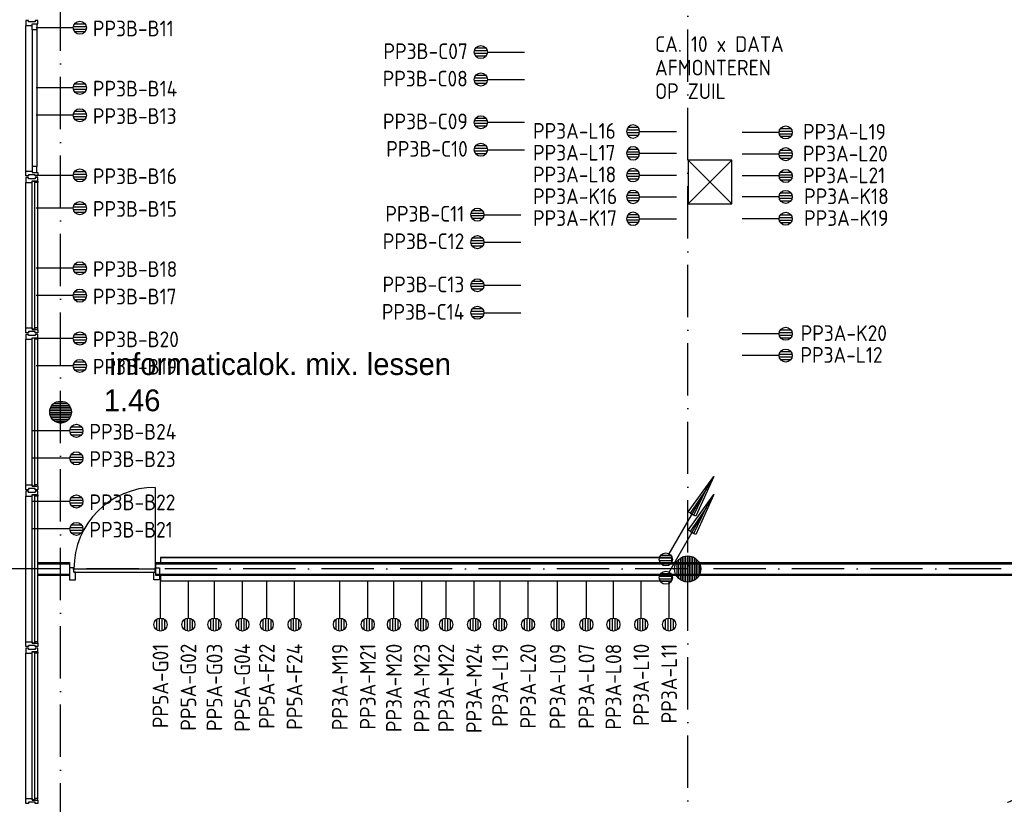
# Model space of a CAD drawing. Header units: millimetres. Extents: x 84333 to 240712, y -2244 to 84291.
# Tile 10 of 74: x 98048 to 109353, y 64076 to 73077. Entities that reach past the tile are written whole.
import ezdxf
from ezdxf.enums import TextEntityAlignment as Align

# ---------------------------------------------------------------- set-up
doc = ezdxf.new("R2010")
doc.units = ezdxf.units.MM
doc.header["$LTSCALE"] = 100
doc.linetypes.add('DASHDOT', pattern=[9, 6, -1.5, 0, -1.5])
doc.linetypes.add('HIDDEN', pattern=[9.525, 6.35, -3.175])
doc.layers.get('0').update_dxf_attribs({"linetype": 'CONTINUOUS'})
for name, color, linetype in [('AFDELING', 4, 'CONTINUOUS'), ('AL$7----_STRAMIEN', 1, 'DASHDOT'), ('AL22----_BINNENWAND', 7, 'CONTINUOUS'), ('AL28----_KONSTRUKTIE', 3, 'CONTINUOUS'), ('AL31----_BUITENKOZ', 7, 'CONTINUOUS'), ('AL32----_BINNENKOZ', 7, 'CONTINUOUS'), ('AL32----_DRAAIRICHTING', 1, 'CONTINUOUS'), ('AL37----_DAKOPENING', 7, 'HIDDEN'), ('ALXAA---_GEWBETON', 12, 'CONTINUOUS'), ('ALXOU---_GLAS', 7, 'CONTINUOUS'), ('BOUW', 8, 'CONTINUOUS'), ('EB6441--_ATTRIB', 2, 'CONTINUOUS'), ('EL61306-_ZUIL', 3, 'CONTINUOUS'), ('EL6441--_DATACOM', 3, 'CONTINUOUS'), ('LIJN035', 50, 'CONTINUOUS'), ('RUIMTEBOEK-1EB-WANDGOOT', 3, 'CONTINUOUS')]:
    doc.layers.add(name, color=color, linetype=linetype)
doc.styles.add('1_8', font='ISO', dxfattribs={"height": 1.8})
doc.styles.add('2_0', font='iso', dxfattribs={"height": 200})
doc.styles.add('2_5', font='iso', dxfattribs={"height": 2.5})
doc.styles.add('BURO-025', font='BUROFONT.shx', dxfattribs={"height": 250})
doc.styles.add('NORATT', font='iso.shx')
doc.styles.get("Standard").update_dxf_attribs({"font": 'iso.shx'})
doc.styles.add('TECHNIC', font='technic_.ttf')

# ---------------------------------------------------------------- blocks, each defined once
blk = doc.blocks.new('ES4X2')
for p, q in [((-0.45, 1.4), (-0.45, 2.6)), ((-0.15, 1.27), (-0.15, 2.73)), ((0.15, 1.27), (0.15, 2.73)), ((0.45, 1.4), (0.45, 2.6)), ((0, 1.25), (0, -3))]:
    blk.add_line(p, q)
blk.add_circle((0, 2), 0.75)
at = {"style": '1_8', "flags": 8}
for tag, p in [('NUMMER', (1.25, 3.5)), ('CODE', (-1.25, 3.5))]:
    blk.add_attdef(tag, text='', height=1.8, rotation=90, dxfattribs=at).set_placement(p, align=Align.MIDDLE_LEFT)
blk.add_attdef('M_CODE', text='', height=1.8, dxfattribs=at).set_placement((0, 0), align=Align.MIDDLE_CENTER)
blk = doc.blocks.new('EH100000')
at = {"linetype": 'ByBlock'}
for p, q in [((1, 0.5), (0, 0.5)), ((1, 0.5, 1), (0, 0.5, 1)), ((0, -0.5, 1), (1, -0.5, 1)), ((1, -0.5), (0, -0.5))]:
    blk.add_line(p, q, dxfattribs=at)
at = {"linetype": 'ByBlock', "invisible_edges": 15}
for points in [[(1, -0.5), (0, -0.5), (0, 0.5), (1, 0.5)], [(0, 0.5), (1, 0.5), (1, 0.5, 1), (0, 0.5, 1)], [(0, -0.5, 1), (1, -0.5, 1), (1, -0.5), (0, -0.5)]]:
    blk.add_3dface(points, dxfattribs=at)
at = {"linetype": 'ByBlock', "style": '2_0', "flags": 8}
blk.add_attdef('FUNCTIE', text='', height=0.5, dxfattribs=at).set_placement((0.5, 0), align=Align.MIDDLE)
at = {"linetype": 'ByBlock', "flags": 9}
blk.add_attdef('SCHOT', text='', height=0.5, dxfattribs=at).set_placement((0.5, 0), align=Align.MIDDLE)
blk = doc.blocks.new('EH100005')
blk.add_lwpolyline([(-1, -0.5), (0, -0.5), (0, 0.5), (-1, 0.5)])
at = {"style": '2_0', "flags": 9}
blk.add_attdef('HULPSTUK', text='', height=0.5, dxfattribs=at).set_placement((0, 0), align=Align.MIDDLE)
blk = doc.blocks.new('ES111201')
for p, q in [((0.38, 0.65), (5.5, 9.53)), ((0.73, 0.15), (-0.73, 0.15)), ((0.6, 0.45), (-0.6, 0.45)), ((0.73, -0.15), (-0.73, -0.15)), ((0.6, -0.45), (-0.6, -0.45))]:
    blk.add_line(p, q)
for points in [[(2.57, 5.45), (5.5, 9.53), (3.43, 4.95)], [(3.22, 5.07), (4.63, 8.01), (2.78, 5.32)]]:
    blk.add_lwpolyline(points, close=True)
blk.add_circle((0, 0), 0.75)
blk = doc.blocks.new('ES1Z0001')
at = {"color": 0}
blk.add_lwpolyline([(-2.5, -2.5), (2.5, -2.5), (2.5, 2.5), (-2.5, 2.5)], close=True, dxfattribs=at)
at = {"color": 0, "style": '1_8'}
for tag, flags, p in [('SCHAKW', 8, (3.5, 10)), ('GROEPW', 8, (3.5, 7.5)), ('DOELW', 9, (3.5, 5)), ('VERMOGENW', 9, (3.5, 2.5)), ('SCHAKX', 8, (3.5, 0)), ('GROEPX', 8, (3.5, -2.5)), ('DOELX', 9, (3.5, -5)), ('VERMOGENX', 9, (3.5, -7.5))]:
    blk.add_attdef(tag, text='', height=1.8, dxfattribs=dict(at, flags=flags)).set_placement(p, align=Align.MIDDLE_LEFT)
at = {"color": 0, "style": '1_8', "flags": 9}
for tag, p in [('TALW', (0, 4)), ('TALX', (0, -4))]:
    blk.add_attdef(tag, text='', height=1.8, dxfattribs=at).set_placement(p, align=Align.MIDDLE_CENTER)
at = {"color": 0}
for tag, height, style, flags, p in [('CODE', 2.5, '2_5', 8, (0, 0)), ('KAST', 1.8, '1_8', 9, (0, -6))]:
    blk.add_attdef(tag, text='', height=height, dxfattribs=dict(at, style=style, flags=flags)).set_placement(p, align=Align.MIDDLE)
at = {"style": '1_8', "flags": 8}
blk.add_attdef('M_CODE', text='', height=1.8, dxfattribs=at).set_placement((0, 0), align=Align.MIDDLE_CENTER)
blk = doc.blocks.new('A$C13e6995e')
at = {"layer": 'AL$7----_STRAMIEN', "color": 1}
for p, q in [((14185, 41660), (14185, 79257)), ((21385, 50307), (21385, 79228)), ((46585, 69020), (9657, 69020))]:
    blk.add_line(p, q, dxfattribs=at)
at = {"layer": 'AL22----_BINNENWAND', "color": 8}
for p, q in [((13925, 69095), (14288, 69095)), ((13925, 68945), (13925, 69095)), ((14288, 69095), (14288, 68945)), ((15278, 69095), (28510, 69095)), ((15278, 68945), (15278, 69095)), ((14288, 68945), (13925, 68945)), ((28510, 68945), (15278, 68945))]:
    blk.add_line(p, q, dxfattribs=at)
at = {"layer": 'AL22----_BINNENWAND', "color": 8, "linetype": 'Continuous'}
for p, q in [((13925, 69080), (14288, 69080)), ((15278, 69080), (28510, 69080)), ((13925, 68960), (14288, 68960)), ((15278, 68960), (28510, 68960))]:
    blk.add_line(p, q, dxfattribs=at)
at = {"layer": 'AL28----_KONSTRUKTIE', "color": 8}
for centre, radius in [((14185, 70820), 125), ((21385, 69020), 150)]:
    blk.add_circle(centre, radius, dxfattribs=at)
at = {"layer": 'AL31----_BUITENKOZ', "color": 8, "linetype": 'Continuous'}
for p, q in [((13792, 75311), (13786, 75311)), ((13786, 75311), (13786, 75292)), ((13786, 75292), (13786, 75255)), ((13806, 75311), (13792, 75311)), ((13815, 75311), (13806, 75311)), ((13806, 75311), (13806, 75311)), ((13815, 75297), (13815, 75311)), ((13895, 75297), (13815, 75297)), ((13905, 75311), (13895, 75311)), ((13895, 75311), (13895, 75297)), ((13919, 75311), (13905, 75311)), ((13905, 75311), (13905, 75311)), ((13925, 75311), (13919, 75311)), ((13925, 75272), (13925, 75311)), ((13786, 75255), (13793, 75255)), ((13793, 75255), (13797, 75255)), ((13797, 75255), (13805, 75255)), ((13805, 75255), (13858, 75255)), ((13858, 75255), (13858, 75272)), ((13858, 75272), (13925, 75272)), ((13858, 75272), (13912, 75272)), ((13858, 75205), (13858, 75272)), ((13912, 75205), (13858, 75205)), ((13912, 75272), (13912, 75205)), ((13912, 73635), (13858, 73635)), ((13858, 73635), (13858, 73568)), ((13912, 73568), (13912, 73635)), ((13786, 73548), (13786, 73585)), ((13786, 73585), (13793, 73585)), ((13786, 73529), (13786, 73548)), ((13792, 73529), (13786, 73529)), ((13792, 73511), (13786, 73511)), ((13786, 73511), (13786, 73492)), ((13786, 73492), (13786, 73455)), ((13805, 73529), (13792, 73529)), ((13806, 73511), (13792, 73511)), ((13793, 73585), (13797, 73585)), ((13797, 73585), (13805, 73585)), ((13805, 73585), (13858, 73585)), ((13815, 73529), (13805, 73529)), ((13805, 73529), (13805, 73529)), ((13815, 73511), (13806, 73511)), ((13806, 73511), (13806, 73511)), ((13895, 73543), (13815, 73543)), ((13815, 73543), (13815, 73529)), ((13815, 73497), (13815, 73511)), ((13895, 73497), (13815, 73497)), ((13858, 73585), (13858, 73568)), ((13858, 73568), (13925, 73568)), ((13858, 73568), (13912, 73568)), ((13895, 73529), (13895, 73543)), ((13905, 73529), (13895, 73529)), ((13905, 73511), (13895, 73511)), ((13895, 73511), (13895, 73497)), ((13919, 73529), (13905, 73529)), ((13905, 73529), (13905, 73529)), ((13919, 73511), (13905, 73511)), ((13905, 73511), (13905, 73511)), ((13925, 73529), (13919, 73529)), ((13925, 73511), (13919, 73511)), ((13925, 73568), (13925, 73529)), ((13925, 73472), (13925, 73511)), ((13786, 73455), (13793, 73455)), ((13793, 73455), (13797, 73455)), ((13797, 73455), (13805, 73455)), ((13805, 73455), (13858, 73455)), ((13858, 73455), (13858, 73472)), ((13858, 73472), (13925, 73472)), ((13888, 73472), (13920, 73472)), ((13888, 73455), (13888, 73472)), ((13925, 73455), (13888, 73455)), ((13920, 73472), (13920, 73467)), ((13920, 73467), (13925, 73467)), ((13925, 73467), (13925, 73455)), ((13786, 71748), (13786, 71785)), ((13786, 71785), (13793, 71785)), ((13793, 71785), (13797, 71785)), ((13797, 71785), (13805, 71785)), ((13805, 71785), (13858, 71785)), ((13858, 71785), (13858, 71768)), ((13925, 71785), (13888, 71785)), ((13888, 71785), (13888, 71768)), ((13925, 71773), (13925, 71785)), ((13786, 71729), (13786, 71748)), ((13792, 71729), (13786, 71729)), ((13792, 71711), (13786, 71711)), ((13786, 71711), (13786, 71692)), ((13786, 71692), (13786, 71655)), ((13805, 71729), (13792, 71729)), ((13806, 71711), (13792, 71711)), ((13815, 71729), (13805, 71729)), ((13805, 71729), (13805, 71729)), ((13815, 71711), (13806, 71711)), ((13806, 71711), (13806, 71711)), ((13895, 71743), (13815, 71743)), ((13815, 71743), (13815, 71729)), ((13815, 71697), (13815, 71711)), ((13895, 71697), (13815, 71697)), ((13858, 71768), (13925, 71768)), ((13858, 71655), (13858, 71672)), ((13858, 71672), (13925, 71672)), ((13888, 71768), (13920, 71768)), ((13888, 71672), (13920, 71672)), ((13888, 71655), (13888, 71672)), ((13895, 71729), (13895, 71743)), ((13905, 71729), (13895, 71729)), ((13905, 71711), (13895, 71711)), ((13895, 71711), (13895, 71697)), ((13919, 71729), (13905, 71729)), ((13905, 71729), (13905, 71729)), ((13919, 71711), (13905, 71711)), ((13905, 71711), (13905, 71711)), ((13925, 71729), (13919, 71729)), ((13925, 71711), (13919, 71711)), ((13920, 71768), (13920, 71773)), ((13920, 71773), (13925, 71773)), ((13920, 71672), (13920, 71667)), ((13925, 71768), (13925, 71729)), ((13925, 71672), (13925, 71711)), ((13786, 71655), (13793, 71655)), ((13793, 71655), (13797, 71655)), ((13797, 71655), (13805, 71655)), ((13805, 71655), (13858, 71655)), ((13925, 71655), (13888, 71655)), ((13920, 71667), (13925, 71667)), ((13925, 71667), (13925, 71655)), ((13786, 69948), (13786, 69985)), ((13786, 69985), (13793, 69985)), ((13793, 69985), (13797, 69985)), ((13797, 69985), (13805, 69985)), ((13805, 69985), (13858, 69985)), ((13858, 69985), (13858, 69968)), ((13925, 69985), (13888, 69985)), ((13888, 69985), (13888, 69968)), ((13925, 69973), (13925, 69985)), ((13786, 69929), (13786, 69948)), ((13792, 69929), (13786, 69929)), ((13792, 69911), (13786, 69911)), ((13786, 69911), (13786, 69892)), ((13786, 69892), (13786, 69855)), ((13805, 69929), (13792, 69929)), ((13806, 69911), (13792, 69911)), ((13815, 69929), (13805, 69929)), ((13805, 69929), (13805, 69929)), ((13815, 69911), (13806, 69911)), ((13806, 69911), (13806, 69911)), ((13895, 69943), (13815, 69943)), ((13815, 69943), (13815, 69929)), ((13815, 69897), (13815, 69911)), ((13895, 69897), (13815, 69897)), ((13858, 69968), (13925, 69968)), ((13858, 69855), (13858, 69872)), ((13858, 69872), (13925, 69872)), ((13888, 69968), (13920, 69968)), ((13888, 69872), (13920, 69872)), ((13888, 69855), (13888, 69872)), ((13895, 69929), (13895, 69943)), ((13905, 69929), (13895, 69929)), ((13905, 69911), (13895, 69911)), ((13895, 69911), (13895, 69897)), ((13919, 69929), (13905, 69929)), ((13905, 69929), (13905, 69929)), ((13919, 69911), (13905, 69911)), ((13905, 69911), (13905, 69911)), ((13925, 69929), (13919, 69929)), ((13925, 69911), (13919, 69911)), ((13920, 69968), (13920, 69973)), ((13920, 69973), (13925, 69973)), ((13920, 69872), (13920, 69867)), ((13920, 69867), (13925, 69867)), ((13925, 69968), (13925, 69929)), ((13925, 69872), (13925, 69911)), ((13925, 69867), (13925, 69855)), ((13786, 69855), (13793, 69855)), ((13793, 69855), (13797, 69855)), ((13797, 69855), (13805, 69855)), ((13805, 69855), (13858, 69855)), ((13925, 69855), (13888, 69855)), ((13786, 68148), (13786, 68185)), ((13786, 68185), (13793, 68185)), ((13793, 68185), (13797, 68185)), ((13797, 68185), (13805, 68185)), ((13805, 68185), (13858, 68185)), ((13858, 68185), (13858, 68168)), ((13858, 68168), (13925, 68168)), ((13925, 68185), (13888, 68185)), ((13888, 68185), (13888, 68168)), ((13888, 68168), (13920, 68168)), ((13920, 68168), (13920, 68173)), ((13920, 68173), (13925, 68173)), ((13925, 68173), (13925, 68185)), ((13925, 68168), (13925, 68129)), ((13786, 68129), (13786, 68148)), ((13792, 68129), (13786, 68129)), ((13792, 68111), (13786, 68111)), ((13786, 68111), (13786, 68092)), ((13786, 68092), (13786, 68055)), ((13786, 68055), (13793, 68055)), ((13805, 68129), (13792, 68129)), ((13806, 68111), (13792, 68111)), ((13793, 68055), (13797, 68055)), ((13797, 68055), (13805, 68055)), ((13815, 68129), (13805, 68129)), ((13805, 68129), (13805, 68129)), ((13805, 68055), (13858, 68055)), ((13815, 68111), (13806, 68111)), ((13806, 68111), (13806, 68111)), ((13895, 68143), (13815, 68143)), ((13815, 68143), (13815, 68129)), ((13815, 68097), (13815, 68111)), ((13895, 68097), (13815, 68097)), ((13858, 68055), (13858, 68072)), ((13858, 68072), (13925, 68072)), ((13888, 68072), (13920, 68072)), ((13888, 68055), (13888, 68072)), ((13925, 68055), (13888, 68055)), ((13895, 68129), (13895, 68143)), ((13905, 68129), (13895, 68129)), ((13905, 68111), (13895, 68111)), ((13895, 68111), (13895, 68097)), ((13919, 68129), (13905, 68129)), ((13905, 68129), (13905, 68129)), ((13919, 68111), (13905, 68111)), ((13905, 68111), (13905, 68111)), ((13925, 68129), (13919, 68129)), ((13925, 68111), (13919, 68111)), ((13920, 68072), (13920, 68067)), ((13920, 68067), (13925, 68067)), ((13925, 68072), (13925, 68111)), ((13925, 68067), (13925, 68055)), ((13786, 66348), (13786, 66385)), ((13786, 66385), (13793, 66385)), ((13793, 66385), (13797, 66385)), ((13797, 66385), (13805, 66385)), ((13805, 66385), (13858, 66385)), ((13858, 66385), (13858, 66368)), ((13858, 66368), (13925, 66368)), ((13925, 66385), (13888, 66385)), ((13888, 66385), (13888, 66368)), ((13888, 66368), (13920, 66368)), ((13920, 66368), (13920, 66373)), ((13920, 66373), (13925, 66373)), ((13925, 66373), (13925, 66385)), ((13925, 66368), (13925, 66329)), ((13786, 66329), (13786, 66348)), ((13792, 66329), (13786, 66329)), ((13805, 66329), (13792, 66329)), ((13815, 66329), (13805, 66329)), ((13805, 66329), (13805, 66329)), ((13895, 66343), (13815, 66343)), ((13815, 66343), (13815, 66329)), ((13895, 66329), (13895, 66343)), ((13905, 66329), (13895, 66329)), ((13919, 66329), (13905, 66329)), ((13905, 66329), (13905, 66329)), ((13925, 66329), (13919, 66329))]:
    blk.add_line(p, q, dxfattribs=at)
at = {"layer": 'AL31----_BUITENKOZ', "color": 8}
for p, q in [((13786, 73585), (13786, 75255)), ((13858, 75205), (13858, 73635)), ((13912, 75205), (13912, 73635)), ((13786, 71785), (13786, 73455)), ((13925, 71785), (13925, 73455)), ((13786, 69985), (13786, 71655)), ((13925, 69985), (13925, 71655)), ((13786, 68185), (13786, 69855)), ((13925, 68185), (13925, 69855)), ((13786, 66385), (13786, 68055)), ((13925, 66385), (13925, 68055))]:
    blk.add_line(p, q, dxfattribs=at)
at = {"layer": 'AL32----_BINNENKOZ', "color": 8}
for p, q in [((14288, 69033), (14288, 68894)), ((14338, 69033), (14288, 69033)), ((14338, 68982), (14338, 69033)), ((14338, 69022), (15272, 69022)), ((14338, 68982), (15272, 68982)), ((14355, 68982), (14338, 68982)), ((14355, 68894), (14355, 68982)), ((15255, 68894), (15255, 68982)), ((15255, 68982), (15272, 68982)), ((15272, 68982), (15272, 69033)), ((15272, 69033), (15322, 69033)), ((15322, 69033), (15322, 68894)), ((14288, 68894), (14355, 68894)), ((15322, 68894), (15255, 68894))]:
    blk.add_line(p, q, dxfattribs=at)
at = {"layer": 'AL32----_DRAAIRICHTING', "color": 8}
blk.add_line((15272, 69956), (15272, 69022), dxfattribs=at)
blk.add_arc((15272, 69022), 934, 90, 180, dxfattribs=at)
at = {"layer": 'AL37----_DAKOPENING', "color": 8}
blk.add_circle((25885, 64520), 2000, dxfattribs=at)
at = {"layer": 'ALXAA---_GEWBETON', "color": 8}
for p, q in [((14085, 70896), (14284, 70896)), ((14105, 70916), (14265, 70916)), ((14138, 70936), (14232, 70936)), ((14060, 70816), (14310, 70816)), ((14061, 70836), (14309, 70836)), ((14062, 70796), (14308, 70796)), ((14065, 70856), (14305, 70856)), ((14068, 70776), (14302, 70776)), ((14073, 70876), (14297, 70876)), ((14078, 70756), (14292, 70756)), ((14093, 70736), (14277, 70736)), ((14116, 70716), (14254, 70716)), ((14172, 70696), (14198, 70696)), ((21265, 68930), (21265, 69110)), ((21285, 68908), (21285, 69132)), ((21305, 68893), (21305, 69147)), ((21325, 68883), (21325, 69158)), ((21345, 68875), (21345, 69165)), ((21365, 68871), (21365, 69169)), ((21385, 68870), (21385, 69170)), ((21405, 68871), (21405, 69169)), ((21425, 68875), (21425, 69165)), ((21445, 68883), (21445, 69158)), ((21465, 68893), (21465, 69147)), ((21485, 68908), (21485, 69132)), ((21505, 68930), (21505, 69110)), ((21525, 68966), (21525, 69074))]:
    blk.add_line(p, q, dxfattribs=at)
at = {"layer": 'ALXOU---_GLAS', "color": 8}
for p, q in [((13860, 73470), (13886, 73470)), ((13860, 71770), (13860, 73470)), ((13886, 73470), (13886, 71770)), ((13886, 71770), (13860, 71770)), ((13860, 71670), (13886, 71670)), ((13860, 69970), (13860, 71670)), ((13886, 71670), (13886, 69970)), ((13886, 69970), (13860, 69970)), ((13860, 69870), (13886, 69870)), ((13860, 68170), (13860, 69870)), ((13886, 69870), (13886, 68170)), ((13886, 68170), (13860, 68170)), ((13860, 68070), (13886, 68070)), ((13860, 66370), (13860, 68070)), ((13886, 68070), (13886, 66370)), ((13886, 66370), (13860, 66370))]:
    blk.add_line(p, q, dxfattribs=at)
at = {"layer": 'AFDELING', "color": 8, "style": 'TECHNIC'}
for p in [(92219, 54468), (58038, 41625), (88108, 41444)]:
    blk.add_attdef('VIDE', text='', height=500, dxfattribs=at).set_placement(p, align=Align.CENTER)
blk.add_attdef('VIDE', text='', height=500, rotation=90, dxfattribs=at).set_placement((75129, 25766), align=Align.CENTER)
at = {"layer": 'BOUW', "style": 'BURO-025'}
for s, p in [('informaticalok. mix. lessen', (14747, 71245)), ('1.46', (14681, 70829))]:
    blk.add_text(s, height=250, dxfattribs=at).set_placement(p)

msp = doc.modelspace()

# ---------------------------------------------------------------- hatches: boundary and pattern name
at = {"layer": 'RUIMTEBOEK-1EB-WANDGOOT'}
h = msp.add_hatch(dxfattribs=at)
h.set_pattern_fill('LINE,N', color=1, scale=20, angle=225, style=0)
h.set_pattern_definition([(225, (105535.285, 66876.17), (44.9013, -44.9013), [])])
edge = h.paths.add_edge_path()
edge.add_line((105535, 66909), (99665, 66909))
edge = h.paths.add_edge_path()
edge.add_line((99665, 66909), (99665, 66844))
edge = h.paths.add_edge_path()
edge.add_line((99665, 66844), (105535, 66844))
edge = h.paths.add_edge_path()
edge.add_line((105535, 66844), (105535, 66909))
h = msp.add_hatch(dxfattribs=at)
h.set_pattern_fill('LINE,N', color=1, scale=20, angle=225, style=0)
h.set_pattern_definition([(225, (105535.285, 66670.905), (44.9013, -44.9013), [])])
edge = h.paths.add_edge_path()
edge.add_line((105535, 66703), (99665, 66703))
edge = h.paths.add_edge_path()
edge.add_line((99665, 66703), (99665, 66638))
edge = h.paths.add_edge_path()
edge.add_line((99665, 66638), (105535, 66638))
edge = h.paths.add_edge_path()
edge.add_line((105535, 66638), (105535, 66703))

# ---------------------------------------------------------------- linework, layer by layer
at = {"layer": 'EL61306-_ZUIL'}
for p, q in [((106223, 70964), (105723, 71464)), ((105723, 70964), (106223, 71464))]:
    msp.add_line(p, q, dxfattribs=at)

# ---------------------------------------------------------------- block references
at = {"layer": 'EL61306-_ZUIL', "xscale": 100, "yscale": 100, "zscale": 100}
msp.add_blockref('ES1Z0001', (105973, 71214), dxfattribs=at)
at = {"layer": 'EL6441--_DATACOM'}
msp.add_blockref('A$C13e6995e', (84333, -2244), dxfattribs=at)
ref = msp.add_blockref('ES4X2', (98539, 72985), dxfattribs=dict(at, xscale=100.0000000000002, yscale=100.0000000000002, zscale=100.0000000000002, rotation=270.0002073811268))
ref.add_attrib('NUMMER', 'PP3B-B11', dxfattribs={"layer": 'EB6441--_ATTRIB', "color": 1, "height": 180, "rotation": 0.0002, "style": 'NORATT', "flags": 8}).set_placement((98889, 72976), align=Align.MIDDLE_LEFT)
ref = msp.add_blockref('ES4X2', (103543, 72705), dxfattribs=dict(at, xscale=100, yscale=100, zscale=100, rotation=90))
ref.add_attrib('NUMMER', 'PP3B-C07', dxfattribs={"layer": 'EB6441--_ATTRIB', "color": 1, "height": 180, "style": 'NORATT', "flags": 8}).set_placement((103193, 72715), align=Align.MIDDLE_RIGHT)
ref = msp.add_blockref('ES4X2', (103543, 72391), dxfattribs=dict(at, xscale=100, yscale=100, zscale=100, rotation=90))
ref.add_attrib('NUMMER', 'PP3B-C08', dxfattribs={"layer": 'EB6441--_ATTRIB', "color": 1, "height": 180, "style": 'NORATT', "flags": 8}).set_placement((103193, 72401), align=Align.MIDDLE_RIGHT)
ref = msp.add_blockref('ES4X2', (98539, 72295), dxfattribs=dict(at, xscale=100.0000000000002, yscale=100.0000000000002, zscale=100.0000000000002, rotation=270.0002073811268))
ref.add_attrib('NUMMER', 'PP3B-B14', dxfattribs={"layer": 'EB6441--_ATTRIB', "color": 1, "height": 180, "rotation": 0.0002, "style": 'NORATT', "flags": 8}).set_placement((98889, 72286), align=Align.MIDDLE_LEFT)
ref = msp.add_blockref('ES4X2', (98539, 71981), dxfattribs=dict(at, xscale=100.0000000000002, yscale=100.0000000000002, zscale=100.0000000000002, rotation=270.0002073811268))
ref.add_attrib('NUMMER', 'PP3B-B13', dxfattribs={"layer": 'EB6441--_ATTRIB', "color": 1, "height": 180, "rotation": 0.0002, "style": 'NORATT', "flags": 8}).set_placement((98889, 71971), align=Align.MIDDLE_LEFT)
ref = msp.add_blockref('ES4X2', (103543, 71900), dxfattribs=dict(at, xscale=100, yscale=100, zscale=100, rotation=90))
ref.add_attrib('NUMMER', 'PP3B-C09', dxfattribs={"layer": 'EB6441--_ATTRIB', "color": 1, "height": 180, "style": 'NORATT', "flags": 8}).set_placement((103193, 71910), align=Align.MIDDLE_RIGHT)
ref = msp.add_blockref('ES4X2', (105291, 71794), dxfattribs=dict(at, xscale=-100, yscale=100, zscale=100, rotation=90.00062214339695))
ref.add_attrib('CODE', 'PP3A-L16', dxfattribs={"layer": 'EB6441--_ATTRIB', "color": 1, "height": 180, "rotation": 0.0008, "style": '1_8', "flags": 8}).set_placement((103942, 71801), align=Align.MIDDLE_LEFT)
ref = msp.add_blockref('ES4X2', (106643, 71784), dxfattribs=dict(at, xscale=100, yscale=100, zscale=100, rotation=269.9993778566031))
ref.add_attrib('CODE', 'PP3A-L19', dxfattribs={"layer": 'EB6441--_ATTRIB', "color": 1, "height": 180, "rotation": 359.9992, "style": '1_8', "flags": 8}).set_placement((107042, 71791), align=Align.MIDDLE_LEFT)
ref = msp.add_blockref('ES4X2', (103543, 71585), dxfattribs=dict(at, xscale=100, yscale=100, zscale=100, rotation=90))
ref.add_attrib('NUMMER', 'PP3B-C10', dxfattribs={"layer": 'EB6441--_ATTRIB', "color": 1, "height": 180, "style": 'NORATT', "flags": 8}).set_placement((103193, 71595), align=Align.MIDDLE_RIGHT)
ref = msp.add_blockref('ES4X2', (105291, 71544), dxfattribs=dict(at, xscale=-100, yscale=100, zscale=100, rotation=90.00062214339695))
ref.add_attrib('CODE', 'PP3A-L17', dxfattribs={"layer": 'EB6441--_ATTRIB', "color": 1, "height": 180, "rotation": 0.0008, "style": '1_8', "flags": 8}).set_placement((103942, 71551), align=Align.MIDDLE_LEFT)
ref = msp.add_blockref('ES4X2', (106643, 71534), dxfattribs=dict(at, xscale=100, yscale=100, zscale=100, rotation=269.9993778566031))
ref.add_attrib('CODE', 'PP3A-L20', dxfattribs={"layer": 'EB6441--_ATTRIB', "color": 1, "height": 180, "rotation": 359.9992, "style": '1_8', "flags": 8}).set_placement((107041, 71541), align=Align.MIDDLE_LEFT)
ref = msp.add_blockref('ES4X2', (98539, 71291), dxfattribs=dict(at, xscale=100.0000000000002, yscale=100.0000000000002, zscale=100.0000000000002, rotation=270.0002073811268))
ref.add_attrib('NUMMER', 'PP3B-B16', dxfattribs={"layer": 'EB6441--_ATTRIB', "color": 1, "height": 180, "rotation": 0.0002, "style": 'NORATT', "flags": 8}).set_placement((98889, 71281), align=Align.MIDDLE_LEFT)
ref = msp.add_blockref('ES4X2', (105291, 71294), dxfattribs=dict(at, xscale=-100, yscale=100, zscale=100, rotation=90.00062214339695))
ref.add_attrib('CODE', 'PP3A-L18', dxfattribs={"layer": 'EB6441--_ATTRIB', "color": 1, "height": 180, "rotation": 0.0008, "style": '1_8', "flags": 8}).set_placement((103942, 71301), align=Align.MIDDLE_LEFT)
ref = msp.add_blockref('ES4X2', (106643, 71284), dxfattribs=dict(at, xscale=100, yscale=100, zscale=100, rotation=269.9993778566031))
ref.add_attrib('CODE', 'PP3A-L21', dxfattribs={"layer": 'EB6441--_ATTRIB', "color": 1, "height": 180, "rotation": 359.9992, "style": '1_8', "flags": 8}).set_placement((107042, 71291), align=Align.MIDDLE_LEFT)
ref = msp.add_blockref('ES4X2', (105291, 71044), dxfattribs=dict(at, xscale=-100, yscale=100, zscale=100, rotation=90.00062214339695))
ref.add_attrib('CODE', 'PP3A-K16', dxfattribs={"layer": 'EB6441--_ATTRIB', "color": 1, "height": 180, "rotation": 0.0008, "style": '1_8', "flags": 8}).set_placement((103942, 71051), align=Align.MIDDLE_LEFT)
ref = msp.add_blockref('ES4X2', (106643, 71044), dxfattribs=dict(at, xscale=100, yscale=100, zscale=100, rotation=269.9993778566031))
ref.add_attrib('CODE', 'PP3A-K18', dxfattribs={"layer": 'EB6441--_ATTRIB', "color": 1, "height": 180, "rotation": 359.9992, "style": '1_8', "flags": 8}).set_placement((107054, 71051), align=Align.MIDDLE_LEFT)
ref = msp.add_blockref('ES4X2', (98539, 70915), dxfattribs=dict(at, xscale=100.0000000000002, yscale=100.0000000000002, zscale=100.0000000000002, rotation=270.0002073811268))
ref.add_attrib('NUMMER', 'PP3B-B15', dxfattribs={"layer": 'EB6441--_ATTRIB', "color": 1, "height": 180, "rotation": 0.0002, "style": 'NORATT', "flags": 8}).set_placement((98889, 70906), align=Align.MIDDLE_LEFT)
ref = msp.add_blockref('ES4X2', (103503, 70840), dxfattribs=dict(at, xscale=100, yscale=100, zscale=100, rotation=90))
ref.add_attrib('NUMMER', 'PP3B-C11', dxfattribs={"layer": 'EB6441--_ATTRIB', "color": 1, "height": 180, "style": 'NORATT', "flags": 8}).set_placement((103153, 70850), align=Align.MIDDLE_RIGHT)
ref = msp.add_blockref('ES4X2', (105291, 70794), dxfattribs=dict(at, xscale=-100, yscale=100, zscale=100, rotation=90.00062214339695))
ref.add_attrib('CODE', 'PP3A-K17', dxfattribs={"layer": 'EB6441--_ATTRIB', "color": 1, "height": 180, "rotation": 0.0008, "style": '1_8', "flags": 8}).set_placement((103942, 70801), align=Align.MIDDLE_LEFT)
ref = msp.add_blockref('ES4X2', (106643, 70794), dxfattribs=dict(at, xscale=100, yscale=100, zscale=100, rotation=269.9993778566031))
ref.add_attrib('CODE', 'PP3A-K19', dxfattribs={"layer": 'EB6441--_ATTRIB', "color": 1, "height": 180, "rotation": 359.9992, "style": '1_8', "flags": 8}).set_placement((107054, 70801), align=Align.MIDDLE_LEFT)
ref = msp.add_blockref('ES4X2', (103503, 70525), dxfattribs=dict(at, xscale=100, yscale=100, zscale=100, rotation=90))
ref.add_attrib('NUMMER', 'PP3B-C12', dxfattribs={"layer": 'EB6441--_ATTRIB', "color": 1, "height": 180, "style": 'NORATT', "flags": 8}).set_placement((103153, 70535), align=Align.MIDDLE_RIGHT)
ref = msp.add_blockref('ES4X2', (98539, 70225), dxfattribs=dict(at, xscale=100.0000000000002, yscale=100.0000000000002, zscale=100.0000000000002, rotation=270.0002073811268))
ref.add_attrib('NUMMER', 'PP3B-B18', dxfattribs={"layer": 'EB6441--_ATTRIB', "color": 1, "height": 180, "rotation": 0.0002, "style": 'NORATT', "flags": 8}).set_placement((98889, 70216), align=Align.MIDDLE_LEFT)
ref = msp.add_blockref('ES4X2', (103503, 70030), dxfattribs=dict(at, xscale=100, yscale=100, zscale=100, rotation=90))
ref.add_attrib('NUMMER', 'PP3B-C13', dxfattribs={"layer": 'EB6441--_ATTRIB', "color": 1, "height": 180, "style": 'NORATT', "flags": 8}).set_placement((103153, 70040), align=Align.MIDDLE_RIGHT)
ref = msp.add_blockref('ES4X2', (98539, 69911), dxfattribs=dict(at, xscale=100.0000000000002, yscale=100.0000000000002, zscale=100.0000000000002, rotation=270.0002073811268))
ref.add_attrib('NUMMER', 'PP3B-B17', dxfattribs={"layer": 'EB6441--_ATTRIB', "color": 1, "height": 180, "rotation": 0.0002, "style": 'NORATT', "flags": 8}).set_placement((98889, 69901), align=Align.MIDDLE_LEFT)
ref = msp.add_blockref('ES4X2', (103503, 69715), dxfattribs=dict(at, xscale=100, yscale=100, zscale=100, rotation=90))
ref.add_attrib('NUMMER', 'PP3B-C14', dxfattribs={"layer": 'EB6441--_ATTRIB', "color": 1, "height": 180, "style": 'NORATT', "flags": 8}).set_placement((103153, 69725), align=Align.MIDDLE_RIGHT)
ref = msp.add_blockref('ES4X2', (106643, 69474), dxfattribs=dict(at, xscale=100, yscale=100, zscale=100, rotation=269.9993778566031))
ref.add_attrib('CODE', 'PP3A-K20', dxfattribs={"layer": 'EB6441--_ATTRIB', "color": 1, "height": 180, "rotation": 359.9992, "style": '1_8', "flags": 8}).set_placement((107015, 69481), align=Align.MIDDLE_LEFT)
ref = msp.add_blockref('ES4X2', (98539, 69420), dxfattribs=dict(at, xscale=100.0000000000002, yscale=100.0000000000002, zscale=100.0000000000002, rotation=270.0002073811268))
ref.add_attrib('NUMMER', 'PP3B-B20', dxfattribs={"layer": 'EB6441--_ATTRIB', "color": 1, "height": 180, "rotation": 0.0002, "style": 'NORATT', "flags": 8}).set_placement((98889, 69410), align=Align.MIDDLE_LEFT)
ref = msp.add_blockref('ES4X2', (106643, 69224), dxfattribs=dict(at, xscale=100, yscale=100, zscale=100, rotation=269.9993778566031))
ref.add_attrib('CODE', 'PP3A-L12', dxfattribs={"layer": 'EB6441--_ATTRIB', "color": 1, "height": 180, "rotation": 359.9992, "style": '1_8', "flags": 8}).set_placement((107012, 69231), align=Align.MIDDLE_LEFT)
ref = msp.add_blockref('ES4X2', (98539, 69105), dxfattribs=dict(at, xscale=100.0000000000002, yscale=100.0000000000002, zscale=100.0000000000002, rotation=270.0002073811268))
ref.add_attrib('NUMMER', 'PP3B-B19', dxfattribs={"layer": 'EB6441--_ATTRIB', "color": 1, "height": 180, "rotation": 0.0002, "style": 'NORATT', "flags": 8}).set_placement((98889, 69096), align=Align.MIDDLE_LEFT)
ref = msp.add_blockref('ES4X2', (98499, 68360), dxfattribs=dict(at, xscale=100.0000000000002, yscale=100.0000000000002, zscale=100.0000000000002, rotation=270.0002073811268))
ref.add_attrib('NUMMER', 'PP3B-B24', dxfattribs={"layer": 'EB6441--_ATTRIB', "color": 1, "height": 180, "rotation": 0.0002, "style": 'NORATT', "flags": 8}).set_placement((98849, 68350), align=Align.MIDDLE_LEFT)
ref = msp.add_blockref('ES4X2', (98499, 68045), dxfattribs=dict(at, xscale=100.0000000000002, yscale=100.0000000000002, zscale=100.0000000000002, rotation=270.0002073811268))
ref.add_attrib('NUMMER', 'PP3B-B23', dxfattribs={"layer": 'EB6441--_ATTRIB', "color": 1, "height": 180, "rotation": 0.0002, "style": 'NORATT', "flags": 8}).set_placement((98849, 68036), align=Align.MIDDLE_LEFT)
ref = msp.add_blockref('ES4X2', (98499, 67550), dxfattribs=dict(at, xscale=100.0000000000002, yscale=100.0000000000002, zscale=100.0000000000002, rotation=270.0002073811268))
ref.add_attrib('NUMMER', 'PP3B-B22', dxfattribs={"layer": 'EB6441--_ATTRIB', "color": 1, "height": 180, "rotation": 0.0002, "style": 'NORATT', "flags": 8}).set_placement((98849, 67540), align=Align.MIDDLE_LEFT)
ref = msp.add_blockref('ES4X2', (98499, 67235), dxfattribs=dict(at, xscale=100.0000000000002, yscale=100.0000000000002, zscale=100.0000000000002, rotation=270.0002073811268))
ref.add_attrib('NUMMER', 'PP3B-B21', dxfattribs={"layer": 'EB6441--_ATTRIB', "color": 1, "height": 180, "rotation": 0.0002, "style": 'NORATT', "flags": 8}).set_placement((98849, 67226), align=Align.MIDDLE_LEFT)
ref = msp.add_blockref('ES4X2', (99665, 66338, 700), dxfattribs=dict(at, xscale=100, yscale=100, zscale=100, rotation=180))
ref.add_attrib('NUMMER', 'PP5A-G01', dxfattribs={"layer": 'EB6441--_ATTRIB', "color": 1, "height": 180, "rotation": 90, "style": 'NORATT', "flags": 8}).set_placement((99665, 65918, 700), align=Align.MIDDLE_RIGHT)
ref = msp.add_blockref('ES4X2', (99985, 66338, 700), dxfattribs=dict(at, xscale=100, yscale=100, zscale=100, rotation=180))
ref.add_attrib('NUMMER', 'PP5A-G02', dxfattribs={"layer": 'EB6441--_ATTRIB', "color": 1, "height": 180, "rotation": 90, "style": 'NORATT', "flags": 8}).set_placement((99985, 65918, 700), align=Align.MIDDLE_RIGHT)
ref = msp.add_blockref('ES4X2', (100285, 66338, 700), dxfattribs=dict(at, xscale=100, yscale=100, zscale=100, rotation=180))
ref.add_attrib('NUMMER', 'PP5A-G03', dxfattribs={"layer": 'EB6441--_ATTRIB', "color": 1, "height": 180, "rotation": 90, "style": 'NORATT', "flags": 8}).set_placement((100285, 65918, 700), align=Align.MIDDLE_RIGHT)
ref = msp.add_blockref('ES4X2', (100605, 66338, 700), dxfattribs=dict(at, xscale=100, yscale=100, zscale=100, rotation=180))
ref.add_attrib('NUMMER', 'PP5A-G04', dxfattribs={"layer": 'EB6441--_ATTRIB', "color": 1, "height": 180, "rotation": 90, "style": 'NORATT', "flags": 8}).set_placement((100605, 65918, 700), align=Align.MIDDLE_RIGHT)
ref = msp.add_blockref('ES4X2', (100885, 66338, 700), dxfattribs=dict(at, xscale=100, yscale=100, zscale=100, rotation=180))
ref.add_attrib('NUMMER', 'PP5A-F22', dxfattribs={"layer": 'EB6441--_ATTRIB', "color": 1, "height": 180, "rotation": 90, "style": 'NORATT', "flags": 8}).set_placement((100885, 65918, 700), align=Align.MIDDLE_RIGHT)
ref = msp.add_blockref('ES4X2', (101205, 66338, 700), dxfattribs=dict(at, xscale=100, yscale=100, zscale=100, rotation=180))
ref.add_attrib('NUMMER', 'PP5A-F24', dxfattribs={"layer": 'EB6441--_ATTRIB', "color": 1, "height": 180, "rotation": 90, "style": 'NORATT', "flags": 8}).set_placement((101205, 65918, 700), align=Align.MIDDLE_RIGHT)
ref = msp.add_blockref('ES4X2', (101725, 66338, 700), dxfattribs=dict(at, xscale=100, yscale=100, zscale=100, rotation=180))
ref.add_attrib('NUMMER', 'PP3A-M19', dxfattribs={"layer": 'EB6441--_ATTRIB', "color": 1, "height": 180, "rotation": 90, "style": 'NORATT', "flags": 8}).set_placement((101725, 65918, 700), align=Align.MIDDLE_RIGHT)
ref = msp.add_blockref('ES4X2', (102045, 66338, 700), dxfattribs=dict(at, xscale=100, yscale=100, zscale=100, rotation=180))
ref.add_attrib('NUMMER', 'PP3A-M21', dxfattribs={"layer": 'EB6441--_ATTRIB', "color": 1, "height": 180, "rotation": 90, "style": 'NORATT', "flags": 8}).set_placement((102045, 65918, 700), align=Align.MIDDLE_RIGHT)
ref = msp.add_blockref('ES4X2', (102345, 66338, 700), dxfattribs=dict(at, xscale=100, yscale=100, zscale=100, rotation=180))
ref.add_attrib('NUMMER', 'PP3A-M20', dxfattribs={"layer": 'EB6441--_ATTRIB', "color": 1, "height": 180, "rotation": 90, "style": 'NORATT', "flags": 8}).set_placement((102345, 65918, 700), align=Align.MIDDLE_RIGHT)
ref = msp.add_blockref('ES4X2', (102665, 66338, 700), dxfattribs=dict(at, xscale=100, yscale=100, zscale=100, rotation=180))
ref.add_attrib('NUMMER', 'PP3A-M23', dxfattribs={"layer": 'EB6441--_ATTRIB', "color": 1, "height": 180, "rotation": 90, "style": 'NORATT', "flags": 8}).set_placement((102665, 65918, 700), align=Align.MIDDLE_RIGHT)
ref = msp.add_blockref('ES4X2', (102945, 66338, 700), dxfattribs=dict(at, xscale=100, yscale=100, zscale=100, rotation=180))
ref.add_attrib('NUMMER', 'PP3A-M22', dxfattribs={"layer": 'EB6441--_ATTRIB', "color": 1, "height": 180, "rotation": 90, "style": 'NORATT', "flags": 8}).set_placement((102945, 65918, 700), align=Align.MIDDLE_RIGHT)
ref = msp.add_blockref('ES4X2', (103265, 66338, 700), dxfattribs=dict(at, xscale=100, yscale=100, zscale=100, rotation=180))
ref.add_attrib('NUMMER', 'PP3A-M24', dxfattribs={"layer": 'EB6441--_ATTRIB', "color": 1, "height": 180, "rotation": 90, "style": 'NORATT', "flags": 8}).set_placement((103265, 65918, 700), align=Align.MIDDLE_RIGHT)
ref = msp.add_blockref('ES4X2', (103565, 66338, 700), dxfattribs=dict(at, xscale=100, yscale=100, zscale=100, rotation=180))
ref.add_attrib('NUMMER', 'PP3A-L19', dxfattribs={"layer": 'EB6441--_ATTRIB', "color": 1, "height": 180, "rotation": 90, "style": 'NORATT', "flags": 8}).set_placement((103565, 65918, 700), align=Align.MIDDLE_RIGHT)
ref = msp.add_blockref('ES4X2', (103885, 66338, 700), dxfattribs=dict(at, xscale=100, yscale=100, zscale=100, rotation=180))
ref.add_attrib('NUMMER', 'PP3A-L20', dxfattribs={"layer": 'EB6441--_ATTRIB', "color": 1, "height": 180, "rotation": 90, "style": 'NORATT', "flags": 8}).set_placement((103885, 65918, 700), align=Align.MIDDLE_RIGHT)
ref = msp.add_blockref('ES4X2', (104225, 66338, 700), dxfattribs=dict(at, xscale=100, yscale=100, zscale=100, rotation=180))
ref.add_attrib('NUMMER', 'PP3A-L09', dxfattribs={"layer": 'EB6441--_ATTRIB', "color": 1, "height": 180, "rotation": 90, "style": 'NORATT', "flags": 8}).set_placement((104225, 65918, 700), align=Align.MIDDLE_RIGHT)
ref = msp.add_blockref('ES4X2', (104555, 66338, 700), dxfattribs=dict(at, xscale=100, yscale=100, zscale=100, rotation=180))
ref.add_attrib('NUMMER', 'PP3A-L07', dxfattribs={"layer": 'EB6441--_ATTRIB', "color": 1, "height": 180, "rotation": 90, "style": 'NORATT', "flags": 8}).set_placement((104555, 65918, 700), align=Align.MIDDLE_RIGHT)
ref = msp.add_blockref('ES4X2', (104865, 66338, 700), dxfattribs=dict(at, xscale=100, yscale=100, zscale=100, rotation=180))
ref.add_attrib('NUMMER', 'PP3A-L08', dxfattribs={"layer": 'EB6441--_ATTRIB', "color": 1, "height": 180, "rotation": 90, "style": 'NORATT', "flags": 8}).set_placement((104865, 65918, 700), align=Align.MIDDLE_RIGHT)
ref = msp.add_blockref('ES4X2', (105185, 66338, 700), dxfattribs=dict(at, xscale=100, yscale=100, zscale=100, rotation=180))
ref.add_attrib('NUMMER', 'PP3A-L10', dxfattribs={"layer": 'EB6441--_ATTRIB', "color": 1, "height": 180, "rotation": 90, "style": 'NORATT', "flags": 8}).set_placement((105185, 65918, 700), align=Align.MIDDLE_RIGHT)
ref = msp.add_blockref('ES4X2', (105505, 66338, 700), dxfattribs=dict(at, xscale=100, yscale=100, zscale=100, rotation=180))
ref.add_attrib('NUMMER', 'PP3A-L11', dxfattribs={"layer": 'EB6441--_ATTRIB', "color": 1, "height": 180, "rotation": 90, "style": 'NORATT', "flags": 8}).set_placement((105505, 65918, 700), align=Align.MIDDLE_RIGHT)
at = {"layer": 'RUIMTEBOEK-1EB-WANDGOOT'}
for name, p, xscale, yscale, zscale in [('ES111201', (105467, 66885, 1500), 100, 100, 100), ('ES111201', (105467, 66675, 1500), 100, 100, 100), ('EH100005', (105535, 66876, 700), 120, 65, 120), ('EH100005', (105535, 66671, 700), 120, 65, 120)]:
    msp.add_blockref(name, p, dxfattribs=dict(at, xscale=xscale, yscale=yscale, zscale=zscale))
at = {"layer": 'RUIMTEBOEK-1EB-WANDGOOT', "yscale": 65, "rotation": 180.0000000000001}
for name, p, xscale, zscale in [('EH100000', (105535, 66876, 700), 5870, 119.9999999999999), ('EH100005', (99665, 66876, 700), 120, 120), ('EH100000', (105535, 66671, 700), 5870, 119.9999999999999), ('EH100005', (99665, 66671, 700), 120, 120)]:
    msp.add_blockref(name, p, dxfattribs=dict(at, xscale=xscale, zscale=zscale))

# ---------------------------------------------------------------- texts
at = {"layer": 'LIJN035', "color": 1}
for s, p in [('CA. 10 x DATA', (105343, 72707)), ('AFMONTEREN', (105343, 72437)), ('OP ZUIL', (105343, 72167))]:
    msp.add_text(s, height=180, dxfattribs=at).set_placement(p)

doc.saveas('drawing.dxf')
